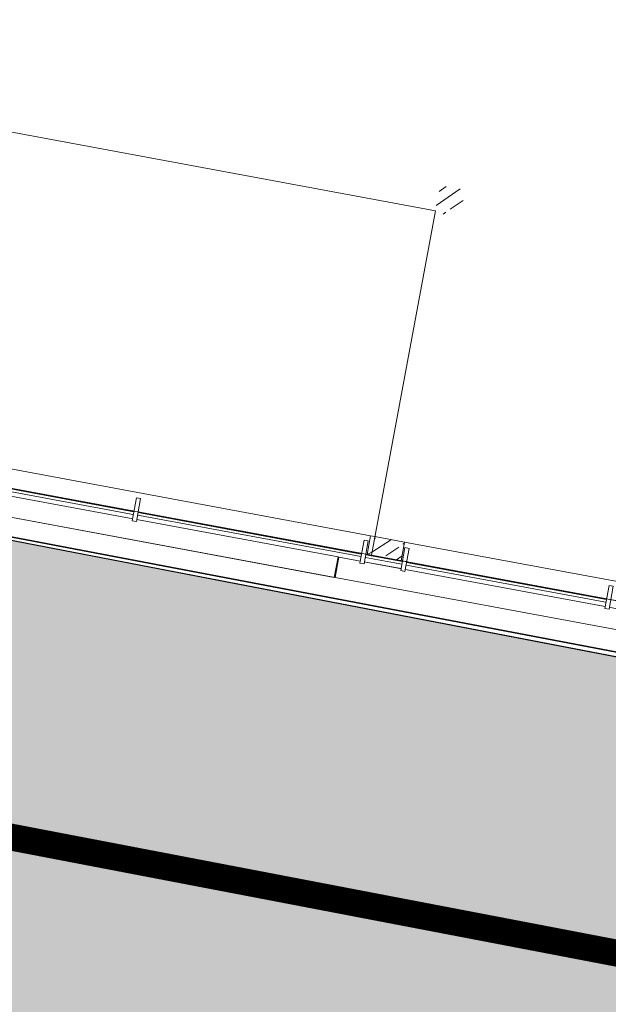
# Model space of a CAD drawing. Header units: metres. Extents: x 32353251 to 32353583, y 5707748 to 5708004.
# Tile 34 of 164: x 32353354.84 to 32353361.64, y 5707899.75 to 5707911.12. Entities that reach past the tile are written whole.
import ezdxf

# ---------------------------------------------------------------- set-up
doc = ezdxf.new("R2010")
doc.units = ezdxf.units.M
doc.header["$LTSCALE"] = 0.75
doc.set_wipeout_variables(frame=1)
doc.layers.get('0').update_dxf_attribs({"linetype": 'CONTINUOUS'})
for name, color, linetype, lineweight, true_color in [('10414942$0$ST-LIN RINNE', 5, 'CONTINUOUS', 25, 0x0000ff), ('10414943$0$ST-Gehweg-Sol', 7, 'CONTINUOUS', 0, 0xffd7a8), ('10414943$0$ST-Mischfläche-Sol', 7, 'CONTINUOUS', 0, 0x636466)]:
    doc.layers.add(name, color=color, linetype=linetype, lineweight=lineweight, true_color=true_color)
doc.layers.add('10414942$0$ST-LIN-Fahrbahn', color=2, linetype='CONTINUOUS')
doc.layers.add('10414942$0$ST-LIN-Gehweg', color=2, linetype='CONTINUOUS')
for name, color, linetype, lineweight in [('10414942$0$ST-LIN_Rinne', 141, 'CONTINUOUS', 0), ('10417023$0$#9_002_GES I Übersicht Erdgeschoss_1_101_Wand Aussen.A', 7, 'CONTINUOUS', 25), ('10417023$0$#9_002_GES I Übersicht Erdgeschoss_1_110_Pfosten-Riegel.A', 7, 'CONTINUOUS', 25), ('10417023$0$#9_002_GES I Übersicht Erdgeschoss_1_701_Grundstücksgrenze.A', 7, 'CONTINUOUS', 25), ('10417023$0$#9_002_GES I Übersicht Erdgeschoss_1_Neubau_101_Wand Aussen.A', 7, 'CONTINUOUS', 25), ('10417023$0$#9_002_GES I Übersicht Erdgeschoss_1_Neubau_103_Stützen.A', 7, 'CONTINUOUS', 25), ('10417023$0$#9_002_GES I Übersicht Erdgeschoss_1_Neubau_104_Decken.A', 7, 'CONTINUOUS', 25), ('10417023$0$#9_002_GES I Übersicht Erdgeschoss_1_Neubau_201_Aussenwandbekleidu', 7, 'CONTINUOUS', 25), ('10417023$0$Keine', 7, 'CONTINUOUS', 13)]:
    doc.layers.add(name, color=color, linetype=linetype, lineweight=lineweight)
pattern_1 = [(44.99999999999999, (0, 0), (-0.1697056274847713, 0.1697056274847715), []), (44.99999999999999, (-0.08485281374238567, 0.08485281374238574), (-0.1697056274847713, 0.1697056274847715), [0.18, -0.05999999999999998])]

# ---------------------------------------------------------------- blocks, each defined once
blk = doc.blocks.new('10414943')
at = {"layer": '10414943$0$ST-Mischfläche-Sol'}
h = blk.add_hatch(dxfattribs=at)
h.set_pattern_fill('AR-HBONE', color=256, scale=0.004200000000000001, angle=170)
h.set_pattern_definition([(215, (0, 0), (-0.1047920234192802, -0.594305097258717), [1.28016, -0.42672]), (305, (-0.3495483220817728, -0.2447563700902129), (-0.1047920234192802, -0.594305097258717), [1.28016, -0.42672])])
edge = h.paths.add_edge_path()
edge.add_line((32353333.40662897, 5707899.309915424), (32353335.23953668, 5707908.86230714))
edge.add_line((32353335.23953668, 5707908.86230714), (32353407.15213483, 5707895.033517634))
edge.add_line((32353407.15213483, 5707895.033517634), (32353413.70600617, 5707897.337334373))
edge.add_line((32353413.70600617, 5707897.337334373), (32353481.81771595, 5707884.239451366))
edge.add_line((32353481.81771595, 5707884.239451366), (32353497.17578959, 5707881.286091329))
edge.add_line((32353497.17578959, 5707881.286091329), (32353499.70410517, 5707880.188862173))
edge.add_line((32353499.70410517, 5707880.188862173), (32353502.93879142, 5707877.835765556))
edge.add_line((32353502.93879142, 5707877.835765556), (32353505.46710699, 5707876.738536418))
edge.add_line((32353505.46710699, 5707876.738536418), (32353517.00528605, 5707874.519743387))
edge.add_line((32353517.00528605, 5707874.519743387), (32353517.64528354, 5707870.615040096))
edge.add_line((32353517.64528354, 5707870.615040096), (32353516.66317853, 5707870.803281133))
edge.add_line((32353516.66317853, 5707870.803281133), (32353515.43959015, 5707864.419483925))
edge.add_line((32353515.43959015, 5707864.419483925), (32353479.3370171, 5707871.339302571))
edge.add_line((32353479.3370171, 5707871.339302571), (32353468.35948901, 5707873.443239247))
edge.add_line((32353468.35948901, 5707873.443239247), (32353468.77868284, 5707869.425097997))
edge.add_arc((32353471.76248924, 5707869.736384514), 2.999999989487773, 185.9558547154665, 259.1498142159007)
edge.add_line((32353471.19776434, 5707866.790016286), (32353499.61213671, 5707861.343886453))
edge.add_line((32353499.61213671, 5707861.343886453), (32353497.73579177, 5707858.394363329))
edge.add_line((32353497.73579177, 5707858.394363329), (32353462.93906161, 5707865.063787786))
edge.add_arc((32353461.80961179, 5707859.171051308), 6.000000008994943, 79.14981411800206, 96.13718403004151)
edge.add_line((32353461.16815564, 5707865.136663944), (32353452.41027603, 5707864.194967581))
edge.add_arc((32353451.76881989, 5707870.160580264), 6.000000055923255, 259.1148991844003, 276.1371839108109, ccw=False)
edge.add_line((32353450.63577935, 5707864.268533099), (32353424.34096185, 5707869.325025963))
edge.add_arc((32353425.47400239, 5707875.217073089), 6.000000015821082, 242.0482743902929, 259.11489914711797, ccw=False)
edge.add_line((32353422.66163756, 5707869.917016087), (32353415.00045884, 5707873.982260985))
edge.add_arc((32353412.18809399, 5707868.682203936), 6.000000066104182, 62.04827444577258, 79.14966234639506)
edge.add_line((32353413.31755943, 5707874.57493748), (32353366.06709948, 5707883.631474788))
edge.add_line((32353366.06709948, 5707883.631474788), (32353365.05980216, 5707886.869526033))
edge.add_line((32353365.05980216, 5707886.869526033), (32353331.24648768, 5707893.372754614))
edge.add_line((32353331.24648768, 5707893.372754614), (32353331.86067788, 5707896.566215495))
edge.add_line((32353331.86067788, 5707896.566215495), (32353338.35621561, 5707895.320690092))
edge.add_line((32353338.35621561, 5707895.320690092), (32353340.49133033, 5707897.947528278))
edge.add_line((32353340.49133033, 5707897.947528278), (32353344.41330834, 5707897.200255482))
edge.add_line((32353344.41330834, 5707897.200255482), (32353345.42794297, 5707893.960800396))
edge.add_line((32353345.42794297, 5707893.960800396), (32353351.00902221, 5707892.887558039))
edge.add_line((32353351.00902221, 5707892.887558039), (32353351.57440783, 5707895.827681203))
edge.add_line((32353351.57440783, 5707895.827681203), (32353371.21685639, 5707892.062795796))
edge.add_line((32353371.21685639, 5707892.062795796), (32353370.64816001, 5707889.105456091))
edge.add_line((32353370.64816001, 5707889.105456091), (32353371.65443974, 5707885.869704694))
edge.add_line((32353371.65443974, 5707885.869704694), (32353406.65189732, 5707879.161711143))
edge.add_arc((32353407.21642529, 5707882.109643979), 3.001499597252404, 259.1591284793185, 333.4809509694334)
edge.add_line((32353409.90212501, 5707880.769488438), (32353411.74908589, 5707884.293947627))
edge.add_line((32353411.74908589, 5707884.293947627), (32353333.40662897, 5707899.309915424))
at = {"layer": '10414943$0$ST-Gehweg-Sol', "flags": 128}
blk.add_lwpolyline([(32353411.74908589, 5707884.293947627), (32353333.40662897, 5707899.309915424), (32353335.23953668, 5707908.86230714), (32353407.15213483, 5707895.033517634)], dxfattribs=at)
blk = doc.blocks.new('10414942')
at = {"layer": '10414942$0$ST-LIN RINNE', "flags": 128}
blk.add_lwpolyline([(32353401.9343532, 5707892.488005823), (32353334.57374261, 5707905.399073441), (32353421.57640675, 5707888.723196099, -0.07346193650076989), (32353425.45396484, 5707887.368836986), (32353431.65422004, 5707884.119648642, 0.07346186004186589), (32353435.69733216, 5707882.707463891), (32353445.51767014, 5707880.825187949, 0.07345734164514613), (32353449.79522566, 5707880.642326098), (32353456.75748359, 5707881.368517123, -0.07341153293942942), (32353460.85997426, 5707881.193513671), (32353460.86167625, 5707881.193187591), (32353516.6066759, 5707870.508491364)], format="xyb", dxfattribs=at)
at = {"layer": '10414942$0$ST-LIN-Fahrbahn', "flags": 128}
blk.add_lwpolyline([(32353330.08991054, 5707910.916025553), (32353330.03424618, 5707910.610769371, 0.4115790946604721), (32353333.21637797, 5707905.964701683), (32353421.63288002, 5707889.017832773), (32353421.63288002, 5707889.017832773, -0.07346193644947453), (32353425.59321522, 5707887.634561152), (32353425.59321522, 5707887.634561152), (32353431.79347042, 5707884.385372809), (32353431.79347042, 5707884.385372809, 0.07346186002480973), (32353435.75380552, 5707883.002100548), (32353435.75380552, 5707883.002100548), (32353445.5741435, 5707881.119824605), (32353445.5741435, 5707881.119824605, 0.07345734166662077), (32353449.76410331, 5707880.940707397), (32353449.76410331, 5707880.940707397), (32353456.72636124, 5707881.666898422), (32353456.72636124, 5707881.666898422, -0.073411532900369), (32353460.91639392, 5707881.488160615), (32353460.91639392, 5707881.488160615), (32353460.91812531, 5707881.487828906), (32353460.91812531, 5707881.487828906), (32353517.64518584, 5707870.615058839), (32353517.64518584, 5707870.615058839), (32353517.64528354, 5707870.615040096)], format="xyb", dxfattribs=at)
at = {"layer": '10414942$0$ST-LIN-Gehweg', "flags": 128}
blk.add_lwpolyline([(32353330.08991054, 5707910.916025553), (32353331.70067245, 5707910.64907873), (32353335.02498273, 5707908.903565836), (32353357.21966946, 5707904.635530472), (32353357.21966946, 5707904.635530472), (32353370.48788053, 5707902.08405432), (32353370.48788053, 5707902.08405432), (32353407.15213483, 5707895.033517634), (32353407.15213483, 5707895.033517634), (32353410.4290705, 5707896.185426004), (32353410.4290705, 5707896.185426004), (32353413.70600617, 5707897.337334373), (32353413.70600617, 5707897.337334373), (32353481.43359485, 5707884.31331786)], dxfattribs=at)
at = {"layer": '10414942$0$ST-LIN_Rinne', "const_width": 0.3}
blk.add_lwpolyline([(32353334.60197925, 5707905.546391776), (32353421.60464338, 5707888.870514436, -0.07346193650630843), (32353425.52359003, 5707887.501699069), (32353431.72384523, 5707884.252510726, 0.07346186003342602), (32353435.72556884, 5707882.854782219), (32353445.54590682, 5707880.972506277, 0.07345734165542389), (32353449.77966448, 5707880.791516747), (32353456.74192242, 5707881.517707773, -0.07341153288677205), (32353460.88818409, 5707881.340837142), (32353460.88990097, 5707881.340508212), (32353516.63494137, 5707870.655960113)], format="xyb", dxfattribs=at)
blk = doc.blocks.new('10417023$0$#9_MKO_LP5_ARC_GES_UP_00_002_P_G_modell (3D)')
at = {"layer": '10417023$0$#9_002_GES I Übersicht Erdgeschoss_1_Neubau_103_Stützen.A', "linetype": 'Continuous', "lineweight": 5, "true_color": 0xff0000}
h = blk.add_hatch(dxfattribs=at)
h.set_pattern_fill('#9_BETON__STAHLBETON_0001', color=1, style=0, pattern_type=2)
h.set_pattern_definition(pattern_1)
edge = h.paths.add_edge_path()
edge.add_arc((-32353482.69359069, -5707808.90457689), 0.175, 180, 270)
edge.add_arc((-32353482.69359069, -5707808.90457689), 0.175, 270, 360)
edge.add_arc((-32353482.69359069, -5707808.90457689), 0.175, 0, 90)
edge.add_arc((-32353482.69359069, -5707808.90457689), 0.175, 90, 180)
at = {"layer": '10417023$0$#9_002_GES I Übersicht Erdgeschoss_1_Neubau_101_Wand Aussen.A', "color": 1, "linetype": 'Continuous', "lineweight": 13, "true_color": 0xff0000}
for p, q in [((-32353488.32354148, -5707812.87957639), (-32353482.89354234, -5707812.87957639)), ((-32353488.32354148, -5707812.87957639), (-32353482.89354234, -5707812.87957639)), ((-32353482.49354187, -5707812.87957639), (-32353472.82422781, -5707812.87957639))]:
    blk.add_line(p, q, dxfattribs=at)
at = {"layer": '10417023$0$#9_002_GES I Übersicht Erdgeschoss_1_Neubau_101_Wand Aussen.A', "color": 1, "linetype": 'Continuous', "lineweight": 18, "true_color": 0xff0000}
for p, q in [((-32353482.8435907, -5707812.87957689), (-32353482.89354207, -5707812.87957689)), ((-32353482.4935421, -5707812.87957689), (-32353482.8435907, -5707812.87957689))]:
    blk.add_line(p, q, dxfattribs=at)
at = {"layer": '10417023$0$#9_002_GES I Übersicht Erdgeschoss_1_Neubau_104_Decken.A', "color": 1, "linetype": 'Continuous', "lineweight": 13, "true_color": 0xff0000, "flags": 128}
for points in [[(-32353502.88381506, -5707792.679515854), (-32353502.88381511, -5707803.129576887), (-32353502.84381653, -5707803.129576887), (-32353502.84381653, -5707809.004576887), (-32353499.08931621, -5707809.004576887), (-32353497.57443247, -5707809.004576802), (-32353497.57443247, -5707810.154576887), (-32353495.52481159, -5707810.154576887), (-32353495.52560609, -5707813.099577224), (-32353472.62422376, -5707813.099576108), (-32353472.62422743, -5707808.219546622), (-32353469.004228, -5707808.219576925), (-32353469.004228, -5707794.11457689), (-32353469.004228, -5707790.779532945), (-32353469.004228, -5707790.559532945), (-32353477.474228, -5707790.559532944), (-32353480.474228, -5707790.559532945), (-32353491.124228, -5707790.559532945), (-32353498.444228, -5707790.559532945), (-32353498.444228, -5707792.679576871)], [(-32353498.22421727, -5707790.559532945), (-32353502.84380439, -5707790.559532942), (-32353502.84380439, -5707813.099576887), (-32353495.47442851, -5707813.099576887), (-32353495.47442851, -5707809.05457689), (-32353482.84109309, -5707809.05457689), (-32353482.84357996, -5707813.099573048), (-32353472.62421726, -5707813.099573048), (-32353472.62421726, -5707811.259577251), (-32353472.62421726, -5707806.979589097), (-32353469.00380439, -5707806.979589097), (-32353469.00380439, -5707790.559532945)]]:
    blk.add_lwpolyline(points, close=True, dxfattribs=at)
at = {"color": 1, "linetype": 'Continuous', "lineweight": 5, "true_color": 0xff0000}
blk.add_wipeout([(-32353488.32511627, -5707813.429580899), (-32353483.21815351, -5707813.429580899), (-32353483.21815351, -5707813.189845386), (-32353488.32511627, -5707813.189845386)], dxfattribs=at).dxf.layer = '10417023$0$#9_002_GES I Übersicht Erdgeschoss_1_Neubau_201_Aussenwandbekleidu'
at = {"layer": '10417023$0$#9_002_GES I Übersicht Erdgeschoss_1_Neubau_201_Aussenwandbekleidu', "color": 1, "linetype": 'Continuous', "lineweight": 13, "true_color": 0xff0000}
for p, q in [((-32353483.21815352, -5707813.189845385), (-32353488.32511628, -5707813.189845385)), ((-32353483.21815352, -5707813.189845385), (-32353483.21815352, -5707813.429580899)), ((-32353488.32511628, -5707813.429580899), (-32353483.21815352, -5707813.429580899))]:
    blk.add_line(p, q, dxfattribs=at)
at = {"color": 1, "linetype": 'Continuous', "lineweight": 5, "true_color": 0xff0000}
blk.add_wipeout([(-32353482.47854215, -5707813.205054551), (-32353482.47854215, -5707813.099576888), (-32353482.90854215, -5707813.099576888), (-32353482.90854215, -5707813.205054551)], dxfattribs=at).dxf.layer = '10417023$0$#9_002_GES I Übersicht Erdgeschoss_1_110_Pfosten-Riegel.A'
for points, layer in [([(-32353488.280116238, -5707813.137893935), (-32353485.613542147, -5707813.137893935), (-32353485.613542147, -5707813.1078939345), (-32353488.280116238, -5707813.1078939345)], '10417023$0$#9_002_GES I Übersicht Erdgeschoss_1_110_Pfosten-Riegel.A'), ([(-32353483.208153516, -5707813.429580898), (-32353477.941190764, -5707813.429580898), (-32353477.941190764, -5707813.189845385), (-32353483.208153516, -5707813.189845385)], '10417023$0$#9_002_GES I Übersicht Erdgeschoss_1_Neubau_201_Aussenwandbekleidu')]:
    blk.add_wipeout(points, dxfattribs=at).dxf.layer = layer
at = {"layer": '10417023$0$#9_002_GES I Übersicht Erdgeschoss_1_101_Wand Aussen.A', "color": 1, "linetype": 'Continuous', "lineweight": 13, "true_color": 0xff0000}
blk.add_line((-32353499.3793194, -5707813.429576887), (-32353468.67381512, -5707813.429576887), dxfattribs=at)
at = {"layer": '10417023$0$#9_002_GES I Übersicht Erdgeschoss_1_110_Pfosten-Riegel.A', "color": 1, "linetype": 'Continuous', "lineweight": 13, "true_color": 0xff0000, "flags": 128}
blk.add_lwpolyline([(-32353488.28011624, -5707813.137893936), (-32353488.28011624, -5707813.107893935), (-32353485.61354215, -5707813.107893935), (-32353485.61354215, -5707813.137893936)], close=True, dxfattribs=at)
at = {"layer": '10417023$0$#9_002_GES I Übersicht Erdgeschoss_1_Neubau_201_Aussenwandbekleidu', "color": 1, "linetype": 'Continuous', "lineweight": 13, "true_color": 0xff0000}
for p, q in [((-32353477.94119076, -5707813.189845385), (-32353483.20815352, -5707813.189845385)), ((-32353483.20815352, -5707813.189845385), (-32353483.20815352, -5707813.429580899)), ((-32353483.20815352, -5707813.429580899), (-32353477.94119076, -5707813.429580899))]:
    blk.add_line(p, q, dxfattribs=at)
at = {"color": 1, "linetype": 'Continuous', "lineweight": 5, "true_color": 0xff0000}
blk.add_wipeout([(-32353485.60354215, -5707813.137893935), (-32353482.93854215, -5707813.137893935), (-32353482.93854215, -5707813.1078939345), (-32353485.60354215, -5707813.1078939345)], dxfattribs=at).dxf.layer = '10417023$0$#9_002_GES I Übersicht Erdgeschoss_1_110_Pfosten-Riegel.A'
at = {"layer": '10417023$0$#9_002_GES I Übersicht Erdgeschoss_1_110_Pfosten-Riegel.A', "color": 1, "linetype": 'Continuous', "lineweight": 13, "true_color": 0xff0000, "flags": 128}
blk.add_lwpolyline([(-32353485.60354215, -5707813.137893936), (-32353485.60354215, -5707813.107893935), (-32353482.93854215, -5707813.107893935), (-32353482.93854215, -5707813.137893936)], close=True, dxfattribs=at)
at = {"color": 1, "linetype": 'Continuous', "lineweight": 5, "true_color": 0xff0000}
for points in [[(-32353485.58354215, -5707813.212893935), (-32353485.58354215, -5707812.942893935), (-32353485.633542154, -5707812.942893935), (-32353485.633542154, -5707813.212893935)], [(-32353482.92854215, -5707813.137893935), (-32353482.45854215, -5707813.137893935), (-32353482.45854215, -5707813.107893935), (-32353482.92854215, -5707813.107893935)]]:
    blk.add_wipeout(points, dxfattribs=at).dxf.layer = '10417023$0$#9_002_GES I Übersicht Erdgeschoss_1_110_Pfosten-Riegel.A'
at = {"layer": '10417023$0$#9_002_GES I Übersicht Erdgeschoss_1_110_Pfosten-Riegel.A', "color": 1, "linetype": 'Continuous', "lineweight": 13, "true_color": 0xff0000, "flags": 128}
for points in [[(-32353485.58354215, -5707813.212893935), (-32353485.63354215, -5707813.212893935), (-32353485.63354215, -5707812.942893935), (-32353485.58354215, -5707812.942893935)], [(-32353482.92854215, -5707813.137893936), (-32353482.92854215, -5707813.107893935), (-32353482.45854215, -5707813.107893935), (-32353482.45854215, -5707813.137893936)]]:
    blk.add_lwpolyline(points, close=True, dxfattribs=at)
at = {"color": 1, "linetype": 'Continuous', "lineweight": 5, "true_color": 0xff0000}
for points in [[(-32353482.908542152, -5707813.212893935), (-32353482.908542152, -5707812.942893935), (-32353482.958542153, -5707812.942893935), (-32353482.958542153, -5707813.212893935)], [(-32353482.44854215, -5707813.137893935), (-32353480.0612136, -5707813.137893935), (-32353480.0612136, -5707813.1078939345), (-32353482.44854215, -5707813.1078939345)]]:
    blk.add_wipeout(points, dxfattribs=at).dxf.layer = '10417023$0$#9_002_GES I Übersicht Erdgeschoss_1_110_Pfosten-Riegel.A'
at = {"layer": '10417023$0$#9_002_GES I Übersicht Erdgeschoss_1_Neubau_101_Wand Aussen.A', "linetype": 'Continuous', "lineweight": 5, "true_color": 0xff0000}
h = blk.add_hatch(dxfattribs=at)
h.set_pattern_fill('#9_BETON__STAHLBETON_0001', color=1, style=0, pattern_type=2)
h.set_pattern_definition(pattern_1)
h.paths.add_polyline_path([(-32353482.89354203, -5707812.879576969), (-32353482.89354203, -5707813.09957686), (-32353482.8435907, -5707813.09957686), (-32353482.8435907, -5707812.879576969)])
at = {"layer": '10417023$0$#9_002_GES I Übersicht Erdgeschoss_1_110_Pfosten-Riegel.A', "color": 1, "linetype": 'Continuous', "lineweight": 13, "true_color": 0xff0000, "flags": 128}
for points in [[(-32353482.90854215, -5707813.212893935), (-32353482.95854215, -5707813.212893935), (-32353482.95854215, -5707812.942893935), (-32353482.90854215, -5707812.942893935)], [(-32353482.44854215, -5707813.137893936), (-32353482.44854215, -5707813.107893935), (-32353480.0612136, -5707813.107893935), (-32353480.0612136, -5707813.137893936)]]:
    blk.add_lwpolyline(points, close=True, dxfattribs=at)
at = {"layer": '10417023$0$#9_002_GES I Übersicht Erdgeschoss_1_Neubau_101_Wand Aussen.A', "color": 1, "linetype": 'Continuous', "lineweight": 18, "true_color": 0xff0000}
for p, q in [((-32353482.89354234, -5707812.87957639), (-32353482.89354234, -5707813.099576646)), ((-32353482.89354234, -5707812.87957639), (-32353482.89354234, -5707813.099576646)), ((-32353482.89354207, -5707813.09957689), (-32353482.8435907, -5707813.09957689))]:
    blk.add_line(p, q, dxfattribs=at)
at = {"layer": '10417023$0$#9_002_GES I Übersicht Erdgeschoss_1_Neubau_101_Wand Aussen.A', "color": 1, "linetype": 'Continuous', "lineweight": 13, "true_color": 0xff0000}
for p in [(-32353482.89354234, -5707812.87957639), (-32353482.89354234, -5707812.87957639), (-32353488.32354148, -5707813.099576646), (-32353488.32354148, -5707813.099576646)]:
    blk.add_line(p, (-32353482.89354234, -5707813.099576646), dxfattribs=at)
at = {"color": 1, "linetype": 'Continuous', "lineweight": 5, "true_color": 0xff0000}
for points in [[(-32353482.42854214, -5707813.212893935), (-32353482.42854214, -5707812.942893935), (-32353482.47854214, -5707812.942893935), (-32353482.47854214, -5707813.212893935)], [(-32353480.0312136, -5707813.212893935), (-32353480.0312136, -5707812.942893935), (-32353480.0812136, -5707812.942893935), (-32353480.0812136, -5707813.212893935)]]:
    blk.add_wipeout(points, dxfattribs=at).dxf.layer = '10417023$0$#9_002_GES I Übersicht Erdgeschoss_1_110_Pfosten-Riegel.A'
at = {"layer": '10417023$0$#9_002_GES I Übersicht Erdgeschoss_1_Neubau_101_Wand Aussen.A', "linetype": 'Continuous', "lineweight": 5, "true_color": 0xff0000}
h = blk.add_hatch(dxfattribs=at)
h.set_pattern_fill('#9_BETON__STAHLBETON_0001', color=1, style=0, pattern_type=2)
h.set_pattern_definition(pattern_1)
h.paths.add_polyline_path([(-32353482.84359073, -5707812.879576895), (-32353482.84359073, -5707813.099576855), (-32353482.4935421, -5707813.099576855), (-32353482.4935421, -5707812.879576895)])
at = {"layer": '10417023$0$#9_002_GES I Übersicht Erdgeschoss_1_101_Wand Aussen.A', "color": 1, "linetype": 'Continuous', "lineweight": 13, "true_color": 0xff0000}
blk.add_line((-32353469.00381513, -5707813.099576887), (-32353499.3793194, -5707813.099576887), dxfattribs=at)
at = {"layer": '10417023$0$#9_002_GES I Übersicht Erdgeschoss_1_110_Pfosten-Riegel.A', "color": 1, "linetype": 'Continuous', "lineweight": 13, "true_color": 0xff0000, "flags": 128}
for points in [[(-32353482.42854215, -5707813.212893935), (-32353482.47854215, -5707813.212893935), (-32353482.47854215, -5707812.942893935), (-32353482.42854215, -5707812.942893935)], [(-32353480.0312136, -5707813.212893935), (-32353480.0812136, -5707813.212893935), (-32353480.0812136, -5707812.942893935), (-32353480.0312136, -5707812.942893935)]]:
    blk.add_lwpolyline(points, close=True, dxfattribs=at)
at = {"layer": '10417023$0$#9_002_GES I Übersicht Erdgeschoss_1_701_Grundstücksgrenze.A', "color": 1, "linetype": 'Continuous', "lineweight": 35, "true_color": 0xff0000, "flags": 128}
blk.add_lwpolyline([(-32353511.47268937, -5707768.718078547), (-32353510.58466005, -5707813.546075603), (-32353471.71535595, -5707813.720027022), (-32353425.53849031, -5707813.961117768)], dxfattribs=at)
at = {"layer": '10417023$0$#9_002_GES I Übersicht Erdgeschoss_1_Neubau_101_Wand Aussen.A', "color": 1, "linetype": 'Continuous', "lineweight": 18, "true_color": 0xff0000}
for p, q in [((-32353482.49354187, -5707813.099576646), (-32353482.49354187, -5707812.87957639)), ((-32353482.8435907, -5707813.09957689), (-32353482.4935421, -5707813.09957689))]:
    blk.add_line(p, q, dxfattribs=at)
at = {"layer": '10417023$0$#9_002_GES I Übersicht Erdgeschoss_1_Neubau_101_Wand Aussen.A', "color": 1, "linetype": 'Continuous', "lineweight": 13, "true_color": 0xff0000}
for q in [(-32353482.49354187, -5707812.87957639), (-32353472.82422781, -5707813.099576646)]:
    blk.add_line((-32353482.49354187, -5707813.099576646), q, dxfattribs=at)
blk = doc.blocks.new('10417023$0$2_MKO_LP5_LAN_GES_UP_00_002_V_A (3D)')
at = {"layer": '10417023$0$Keine'}
blk.add_blockref('10417023$0$#9_MKO_LP5_ARC_GES_UP_00_002_P_G_modell (3D)', (0, 0), dxfattribs=at)
blk = doc.blocks.new('10417023')
at = {"layer": '10417023$0$Keine', "rotation": 349.4819372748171}
blk.add_blockref('10417023$0$2_MKO_LP5_LAN_GES_UP_00_002_V_A (3D)', (65205154.93137175, 5413829.557758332), dxfattribs=at)

msp = doc.modelspace()

# ---------------------------------------------------------------- block references
msp.add_blockref('10414943', (0, 0))

# ---------------------------------------------------------------- next in the draw order: block references
msp.add_blockref('10417023', (0, 0))

# ---------------------------------------------------------------- next in the draw order: block references
msp.add_blockref('10414942', (0, 0))

doc.saveas('drawing.dxf')
